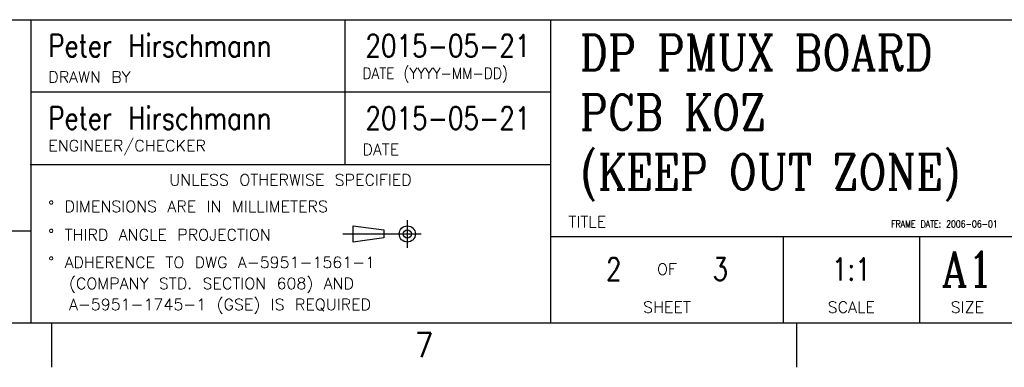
# Model space of a CAD drawing. Header units: inches. Extents: x 71 to 912, y 11 to 605.
# Tile 93 of 94: x 699 to 840, y 11 to 60. Entities that reach past the tile are written whole.
import ezdxf

# ---------------------------------------------------------------- set-up
doc = ezdxf.new("R2010")
doc.units = ezdxf.units.IN
doc.linetypes.add('DOT_CENTER', pattern=[14, 12, -1, 0, -1])
doc.layers.add('1', color=7, linetype='Continuous')
doc.styles.add('CONVERTER_11', font='txt.shx', dxfattribs={"width": 0.9})
doc.styles.add('CONVERTER_14', font='txt.shx', dxfattribs={"width": 1.035})
doc.styles.add('CONVERTER_15', font='complex.shx', dxfattribs={"width": 0.855})
doc.styles.add('CONVERTER_16', font='txt.shx', dxfattribs={"width": 0.81})

# ---------------------------------------------------------------- blocks, each defined once
blk = doc.blocks.new('Drawing_Grid_Zones__6', base_point=(76.9653551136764, 17.25000004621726))
at = {"layer": '1', "color": 4, "linetype": 'Continuous'}
for p, q in [((703.8403551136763, 17.25000004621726), (703.8403551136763, 10.90000004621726)), ((810.2028551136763, 10.90000004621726), (810.2028551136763, 17.25000004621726))]:
    blk.add_line(p, q, dxfattribs=at)
at = {"layer": '1', "color": 4, "insert": (757.0216051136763, 14.07500004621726), "char_height": 3.5, "attachment_point": 5, "line_spacing_factor": 1.08043217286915, "style": 'CONVERTER_11'}
blk.add_mtext('7', dxfattribs=at)
blk = doc.blocks.new('A1_Size_Verigy_Frame__7', base_point=(76.9653551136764, 17.25000004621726))
at = {"color": 7, "linetype": 'Continuous'}
for p, q in [((638.5653551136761, 60.44375004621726), (700.874730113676, 60.44375004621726)), ((700.874730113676, 60.44375004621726), (700.874730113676, 17.25000004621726)), ((700.874730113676, 60.44375004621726), (905.2653551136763, 60.44375004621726)), ((775.1059801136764, 17.25000004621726), (775.1059801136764, 60.44375004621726)), ((841.3684801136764, 29.48750004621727), (775.1059801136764, 29.48750004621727))]:
    blk.add_line(p, q, dxfattribs=at)
at = {"color": 4, "linetype": 'Continuous'}
for p, q in [((745.7059801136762, 60.44375004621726), (745.7059801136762, 39.80625004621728)), ((775.1059801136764, 50.12500004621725), (700.874730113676, 50.12500004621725)), ((700.7841051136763, 39.80625004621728), (775.1059801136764, 39.80625004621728)), ((746.8837877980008, 31.05665223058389), (751.2457669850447, 30.48419431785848)), ((746.8837877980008, 28.75265223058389), (746.8837877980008, 31.05665223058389)), ((638.5653551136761, 30.34687504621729), (700.874730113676, 30.34687504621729)), ((751.2457669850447, 30.48419431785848), (751.2457669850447, 29.33171213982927)), ((751.2457669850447, 29.33171213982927), (746.8837877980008, 28.75265223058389)), ((808.2372301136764, 29.48750004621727), (808.2372301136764, 17.25000004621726))]:
    blk.add_line(p, q, dxfattribs=at)
at = {"color": 4, "linetype": 'DOT_CENTER'}
for p, q in [((754.6116159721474, 31.86579605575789), (754.6116159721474, 27.94350840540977)), ((745.405150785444, 29.90465223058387), (752.6504721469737, 29.90465223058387)), ((752.6504721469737, 29.90465223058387), (756.5727597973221, 29.90465223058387))]:
    blk.add_line(p, q, dxfattribs=at)
at = {"color": 4, "linetype": 'Continuous'}
for radius in [1.152000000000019, 0.5795420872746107]:
    blk.add_circle((754.6116159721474, 29.90465223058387), radius, dxfattribs=at)
at = {"layer": '1', "color": 4, "linetype": 'Continuous'}
blk.add_line((827.7142349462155, 29.48750004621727), (827.7142349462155, 17.25000004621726), dxfattribs=at)
at = {"layer": '1', "color": 7, "linetype": 'Continuous'}
blk.add_line((79.9653551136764, 17.25000004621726), (902.2653551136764, 17.25000004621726), dxfattribs=at)
at = {"layer": '1'}
blk.add_blockref('Drawing_Grid_Zones__6', (76.9653551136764, 17.25000004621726), dxfattribs=at)
at = {"color": 3, "line_spacing_factor": 1.02040816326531}
for s, insert, char_height, attachment_point, style in [('Peter Hirschmann', (703.3747301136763, 56.73302481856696), 3.2, 4, 'CONVERTER_16'), ('2015-05-21', (760.405980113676, 56.73302481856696), 3.2, 5, 'CONVERTER_16'), ('DP PMUX BOARD\\PPCB KOZ\\P(KEEP OUT ZONE)', (779.2283015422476, 46.42687504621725), 5, 4, 'CONVERTER_15'), ('Peter Hirschmann', (703.3747301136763, 46.41427481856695), 3.2, 4, 'CONVERTER_16'), ('2015-05-21', (760.405980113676, 46.41427481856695), 3.2, 5, 'CONVERTER_16'), ('2', (784.0716051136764, 24.89375004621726), 3.2, 5, 'CONVERTER_16'), ('3', (799.2716051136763, 24.89375004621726), 3.2, 5, 'CONVERTER_16'), ('1:1', (817.9757325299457, 24.89375004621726), 3.2, 5, 'CONVERTER_16')]:
    blk.add_mtext(s, dxfattribs=dict(at, insert=insert, char_height=char_height, attachment_point=attachment_point, style=style))
at = {"color": 4}
for s, insert, char_height, attachment_point, line_spacing_factor, style in [('DRAWN BY', (703.3747301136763, 51.47500004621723), 1.6, 7, 1.12545018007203, 'CONVERTER_14'), ('DATE (YYYY-MM-DD)', (748.2059801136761, 51.47500004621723), 1.6, 7, 1.12545018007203, 'CONVERTER_11'), ('ENGINEER/CHECKER', (703.3747301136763, 41.15625004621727), 1.6, 7, 1.12545018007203, 'CONVERTER_14'), ('DATE', (748.2059801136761, 41.15625004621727), 1.6, 7, 1.12545018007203, 'CONVERTER_14'), ('UNLESS OTHERWISE SPECIFIED', (737.9450426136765, 38.40625004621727), 1.6, 2, 1.12545018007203, 'CONVERTER_14'), ('%%d DIMENSIONS ARE IN MILLIMETERS', (703.3747301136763, 34.63300873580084), 1.6, 1, 1.12545018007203, 'CONVERTER_14'), ('TITLE', (777.6059801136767, 30.83750004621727), 1.6, 7, 1.12545018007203, 'CONVERTER_14'), ('FRAME DATE: 2006-06-01', (838.8684801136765, 30.83750004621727), 1, 9, 1.02040816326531, 'CONVERTER_16'), ('%%d THIRD ANGLE PROJECTION', (703.3747301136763, 30.59465223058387), 1.6, 1, 1.12545018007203, 'CONVERTER_14'), ('%%d ADHERENCE TO DWG A-5951-1561-1\\P  (COMPANY STD. SECTION 608) AND\\P  A-5951-1745-1 (GSE) IS REQUIRED', (703.3747301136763, 26.65629572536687), 1.6, 1, 1.12545018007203, 'CONVERTER_14'), ('A1', (834.541357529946, 24.89375004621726), 5, 5, 1.02040816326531, 'CONVERTER_15'), ('OF', (791.6716051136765, 24.89375004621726), 1.6, 5, 1.12545018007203, 'CONVERTER_14'), ('SHEET', (791.6716051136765, 18.65937504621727), 1.6, 8, 1.12545018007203, 'CONVERTER_14'), ('SCALE', (817.9757325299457, 18.65937504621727), 1.6, 8, 1.12545018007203, 'CONVERTER_14'), ('SIZE', (834.541357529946, 18.65937504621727), 1.6, 8, 1.12545018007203, 'CONVERTER_14')]:
    blk.add_mtext(s, dxfattribs=dict(at, insert=insert, char_height=char_height, attachment_point=attachment_point, line_spacing_factor=line_spacing_factor, style=style))

msp = doc.modelspace()

# ---------------------------------------------------------------- block references
msp.add_blockref('A1_Size_Verigy_Frame__7', (76.9653551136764, 17.25000004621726))

doc.saveas('drawing.dxf')
